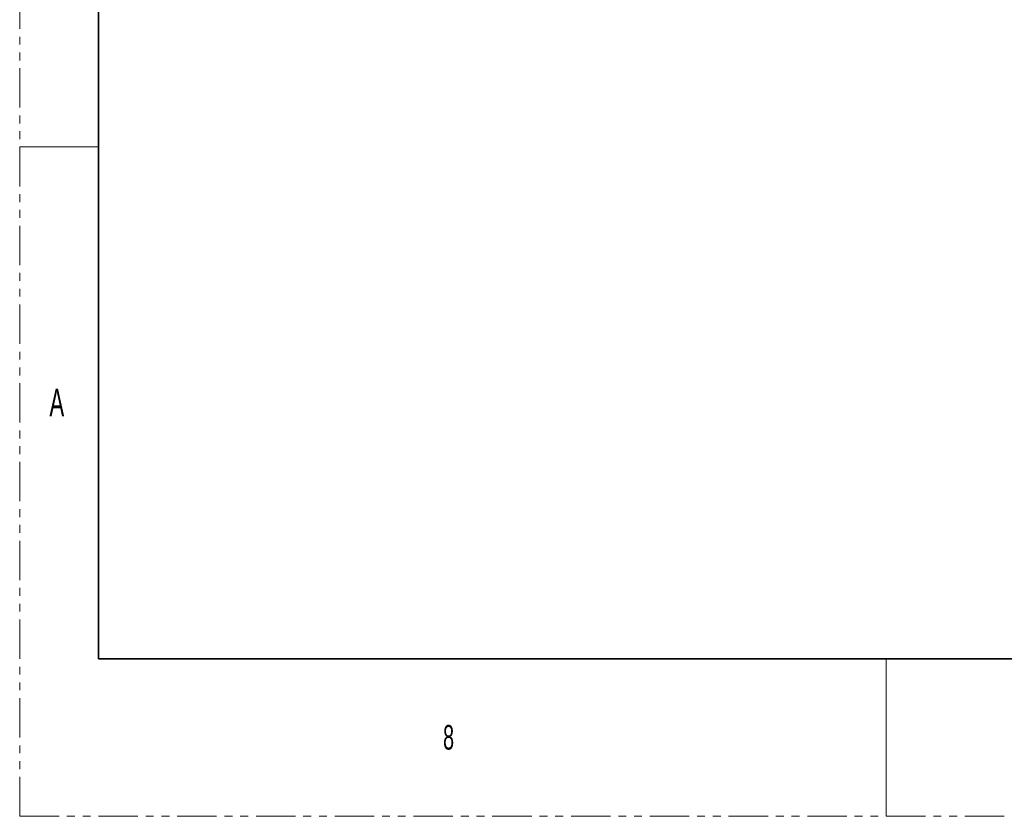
# Model space of a CAD drawing. Header units: millimetres. Extents: x 0 to 1118, y 0 to 864.
# Tile 1 of 85: x 0 to 159, y 0 to 128. Entities that reach past the tile are written whole.
import ezdxf

# ---------------------------------------------------------------- set-up
doc = ezdxf.new("R2010")
doc.units = ezdxf.units.MM
doc.linetypes.add('PHANTOM', pattern=[12.7, 6.35, -1.27, 1.27, -1.27, 1.27, -1.27])
doc.styles.add('SLDTEXTSTYLE1', font='TXT', dxfattribs={"width": 0.6})

msp = doc.modelspace()

# ---------------------------------------------------------------- linework, layer by layer
at = {"color": 7, "linetype": 'PHANTOM', "lineweight": 18}
for q in [(0, 863.6), (1117.6, 0)]:
    msp.add_line((0, 0), q, dxfattribs=at)
at = {"color": 7, "linetype": 'Continuous', "lineweight": 35}
for p, q in [((12.7, 838.2), (12.7, 25.4)), ((12.7, 25.4), (1104.9, 25.4))]:
    msp.add_line(p, q, dxfattribs=at)
at = {"color": 7, "linetype": 'Continuous', "lineweight": 18}
for p, q in [((0, 107.95), (12.7, 107.95)), ((139.7, 25.4), (139.7, 0))]:
    msp.add_line(p, q, dxfattribs=at)

# ---------------------------------------------------------------- texts
at = {"color": 7, "linetype": 'Continuous', "lineweight": 0, "attachment_point": 1, "style": 'SLDTEXTSTYLE1'}
for s, insert, char_height in [('A', (4.794, 68.948), 4.445), ('8', (68.263, 14.729), 3.969)]:
    msp.add_mtext(s, dxfattribs=dict(at, insert=insert, char_height=char_height))

doc.saveas('drawing.dxf')
